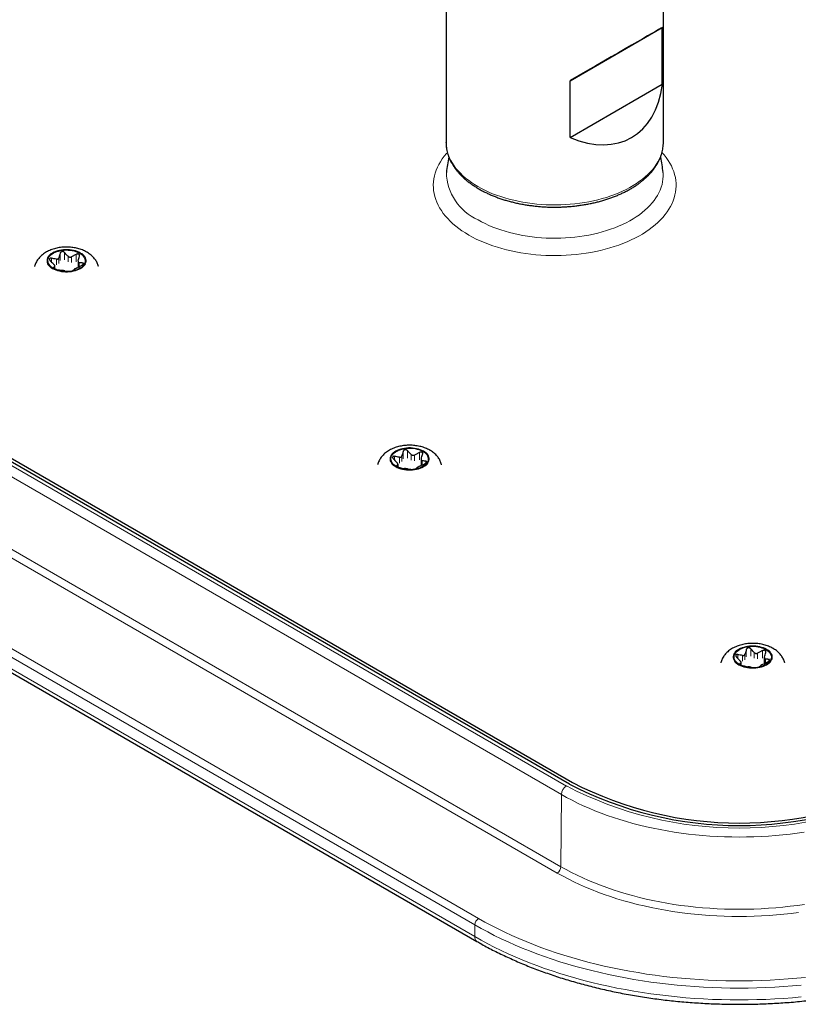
# Model space of a CAD drawing. Header units: millimetres. Extents: x 8 to 2385, y 12 to 2606.
# Tile 83 of 156: x 1903 to 1993, y 1206 to 1319. Entities that reach past the tile are written whole.
import ezdxf

# ---------------------------------------------------------------- set-up
doc = ezdxf.new("R2010")
doc.units = ezdxf.units.MM

msp = doc.modelspace()

# ---------------------------------------------------------------- linework, layer by layer
at = {"color": 7, "linetype": 'Continuous', "lineweight": 30}
for p, q in [((1952.02, 1329.06), (1952.02, 1304.64)), ((1977.02, 1304.64), (1977.02, 1329.06)), ((1966.29, 1311.71), (1976.89, 1317.83)), ((1976.89, 1311.3), (1976.89, 1317.83)), ((1966.29, 1305.17), (1966.29, 1311.71)), ((1966.29, 1305.17), (1976.89, 1311.3)), ((1952.02, 1304.61), (1952.02, 1304.64)), ((1966.21, 1230.84), (1845.3, 1300.64)), ((1845.64, 1300.84), (1966.56, 1231.04)), ((1976.97, 1301.18), (1976.97, 1301.16)), ((1907.04, 1290.08), (1907.04, 1290.39)), ((1909.71, 1290.93), (1909.71, 1290.3)), ((1834.66, 1282.57), (1955.57, 1212.77)), ((1949.16, 1268.15), (1949.16, 1267.52)), ((1946.5, 1267.3), (1946.5, 1267.62)), ((1988.62, 1245.37), (1988.62, 1244.74)), ((1985.95, 1244.52), (1985.95, 1244.84))]:
    msp.add_line(p, q, dxfattribs=at)
at = {"color": 252, "linetype": 'Continuous', "lineweight": 0}
for p, q in [((1965.29, 1229.66), (1844.38, 1299.46)), ((1844.94, 1300.43), (1965.86, 1230.63)), ((1907.64, 1291.88), (1907.64, 1291.03)), ((1908.14, 1291.1), (1908.14, 1291.96)), ((1908.55, 1291.52), (1908.55, 1290.87)), ((1908.94, 1290.81), (1908.94, 1291.46)), ((1909.5, 1291.74), (1909.5, 1290.89)), ((1964.8, 1220.63), (1843.89, 1290.44)), ((1844.31, 1291.17), (1965.23, 1221.36)), ((1906.64, 1290.87), (1906.64, 1291.3)), ((1907.03, 1290.36), (1907.03, 1290.09)), ((1907.21, 1291.19), (1907.21, 1290.54)), ((1907.49, 1290.7), (1907.49, 1291.36)), ((1909.82, 1290.31), (1909.82, 1290.79)), ((1910.24, 1290.75), (1910.24, 1290.55)), ((1906.87, 1290.19), (1906.87, 1290.23)), ((1834.83, 1285.21), (1955.75, 1215.41)), ((1955.32, 1214.67), (1834.41, 1284.48)), ((1834.41, 1283.12), (1955.32, 1213.32)), ((1947.1, 1269.1), (1947.1, 1268.25)), ((1947.6, 1268.33), (1947.6, 1269.18)), ((1948.96, 1268.97), (1948.96, 1268.12)), ((1946.1, 1268.09), (1946.1, 1268.52)), ((1946.66, 1268.42), (1946.66, 1267.76)), ((1946.95, 1267.92), (1946.95, 1268.58)), ((1948.01, 1268.74), (1948.01, 1268.09)), ((1948.4, 1268.03), (1948.4, 1268.68)), ((1949.28, 1267.53), (1949.28, 1268.01)), ((1949.69, 1267.97), (1949.69, 1267.77)), ((1946.33, 1267.41), (1946.33, 1267.45)), ((1946.48, 1267.58), (1946.48, 1267.31)), ((1986.55, 1246.32), (1986.55, 1245.47)), ((1987.06, 1245.55), (1987.06, 1246.4)), ((1988.42, 1246.19), (1988.42, 1245.34)), ((1985.56, 1245.31), (1985.56, 1245.75)), ((1986.12, 1245.64), (1986.12, 1244.98)), ((1986.4, 1245.15), (1986.4, 1245.8)), ((1987.47, 1245.97), (1987.47, 1245.31)), ((1987.85, 1245.25), (1987.85, 1245.91)), ((1988.74, 1244.76), (1988.74, 1245.23)), ((1989.15, 1245.19), (1989.15, 1245)), ((1985.79, 1244.63), (1985.79, 1244.67)), ((1985.94, 1244.8), (1985.94, 1244.53)), ((1965.23, 1221.36), (1965.29, 1229.66)), ((1955.32, 1214.67), (1955.32, 1213.32))]:
    msp.add_line(p, q, dxfattribs=at)
at = {"color": 252, "linetype": 'Continuous', "lineweight": 0, "flags": 128}
for points in [[(1977.02, 1304.64), (1977.02, 1304.56), (1977, 1304.24), (1976.96, 1303.93), (1976.89, 1303.61), (1976.8, 1303.29), (1976.68, 1302.98), (1976.54, 1302.67), (1976.38, 1302.37), (1976.19, 1302.07), (1975.98, 1301.77), (1975.75, 1301.48), (1975.5, 1301.2), (1975.23, 1300.92), (1974.93, 1300.65), (1974.61, 1300.39), (1974.28, 1300.14), (1973.92, 1299.89), (1973.55, 1299.66), (1973.16, 1299.43), (1972.75, 1299.21), (1972.33, 1299.01), (1971.89, 1298.82), (1971.43, 1298.63), (1970.97, 1298.46), (1970.49, 1298.3), (1969.99, 1298.16), (1969.49, 1298.02), (1968.98, 1297.9), (1968.46, 1297.8), (1967.93, 1297.7), (1967.39, 1297.62), (1966.85, 1297.55), (1966.31, 1297.5), (1965.76, 1297.46), (1965.21, 1297.44), (1964.66, 1297.43), (1964.1, 1297.43), (1963.55, 1297.45), (1963, 1297.48), (1962.45, 1297.53), (1961.91, 1297.59), (1961.37, 1297.66), (1960.84, 1297.75), (1960.31, 1297.85), (1959.8, 1297.96), (1959.29, 1298.09), (1958.79, 1298.23), (1958.31, 1298.38), (1957.83, 1298.55), (1957.37, 1298.72), (1956.93, 1298.91), (1956.49, 1299.11), (1956.08, 1299.32), (1955.68, 1299.54), (1955.3, 1299.77), (1954.93, 1300.01), (1954.59, 1300.26), (1954.26, 1300.52), (1953.95, 1300.79), (1953.67, 1301.06), (1953.4, 1301.34), (1953.16, 1301.63), (1952.94, 1301.92), (1952.75, 1302.22), (1952.57, 1302.52), (1952.42, 1302.83), (1952.29, 1303.14), (1952.19, 1303.45), (1952.11, 1303.77), (1952.05, 1304.09), (1952.02, 1304.4), (1952.02, 1304.61)], [(1976.86, 1303.43), (1977.09, 1303.17), (1977.33, 1302.86), (1977.55, 1302.55), (1977.75, 1302.23), (1977.93, 1301.91), (1978.08, 1301.58), (1978.21, 1301.26), (1978.31, 1300.92), (1978.39, 1300.59), (1978.44, 1300.25), (1978.47, 1299.92), (1978.48, 1299.58), (1978.46, 1299.24), (1978.42, 1298.9), (1978.35, 1298.57), (1978.26, 1298.23), (1978.15, 1297.9), (1978.01, 1297.58), (1977.84, 1297.25), (1977.66, 1296.93), (1977.45, 1296.62), (1977.21, 1296.31), (1976.96, 1296), (1976.68, 1295.7), (1976.39, 1295.41), (1976.07, 1295.13), (1975.73, 1294.86), (1975.37, 1294.59), (1974.99, 1294.33), (1974.6, 1294.08), (1974.18, 1293.84), (1973.75, 1293.61), (1973.31, 1293.4), (1972.84, 1293.19), (1972.37, 1292.99), (1971.88, 1292.81), (1971.37, 1292.64), (1970.86, 1292.48), (1970.33, 1292.33), (1969.79, 1292.2), (1969.25, 1292.08), (1968.69, 1291.97), (1968.13, 1291.88), (1967.56, 1291.79), (1966.99, 1291.73), (1966.41, 1291.68), (1965.83, 1291.64), (1965.25, 1291.61), (1964.66, 1291.6), (1964.08, 1291.6), (1963.49, 1291.62), (1962.91, 1291.65), (1962.33, 1291.7), (1961.76, 1291.76), (1961.19, 1291.83), (1960.62, 1291.92), (1960.06, 1292.02), (1959.51, 1292.14), (1958.97, 1292.26), (1958.44, 1292.4), (1957.92, 1292.56), (1957.41, 1292.72), (1956.91, 1292.9), (1956.43, 1293.09), (1955.96, 1293.29), (1955.5, 1293.5), (1955.07, 1293.73), (1954.64, 1293.96), (1954.24, 1294.21), (1953.85, 1294.46), (1953.48, 1294.72), (1953.13, 1294.99), (1952.81, 1295.27), (1952.5, 1295.56), (1952.21, 1295.85), (1951.94, 1296.15), (1951.7, 1296.46), (1951.48, 1296.77), (1951.28, 1297.09), (1951.11, 1297.41), (1950.96, 1297.74), (1950.83, 1298.07), (1950.72, 1298.4), (1950.65, 1298.74), (1950.59, 1299.07), (1950.56, 1299.41), (1950.55, 1299.75), (1950.57, 1300.08), (1950.61, 1300.42), (1950.68, 1300.76), (1950.77, 1301.09), (1950.89, 1301.42), (1951.03, 1301.75), (1951.19, 1302.07), (1951.38, 1302.39), (1951.59, 1302.71), (1951.82, 1303.02), (1952.08, 1303.32), (1952.18, 1303.43)], [(1955.7, 1295.71), (1956.1, 1295.49), (1956.51, 1295.28), (1956.95, 1295.08), (1957.39, 1294.89), (1957.85, 1294.72), (1958.32, 1294.55), (1958.81, 1294.4), (1959.3, 1294.26), (1959.81, 1294.13), (1960.32, 1294.02), (1960.85, 1293.92), (1961.38, 1293.83), (1961.92, 1293.76), (1962.46, 1293.7), (1963, 1293.65), (1963.55, 1293.62), (1964.1, 1293.61), (1964.66, 1293.6), (1965.21, 1293.61), (1965.76, 1293.64), (1966.3, 1293.68), (1966.85, 1293.73), (1967.39, 1293.79), (1967.92, 1293.88), (1968.45, 1293.97), (1968.97, 1294.08), (1969.48, 1294.2), (1969.98, 1294.33), (1970.47, 1294.48), (1970.95, 1294.63), (1971.42, 1294.8), (1971.87, 1294.99), (1972.31, 1295.18), (1972.73, 1295.38), (1973.14, 1295.6), (1973.53, 1295.82), (1973.9, 1296.06), (1974.25, 1296.3), (1974.59, 1296.56), (1974.9, 1296.82), (1975.2, 1297.09), (1975.47, 1297.36), (1975.72, 1297.65), (1975.96, 1297.93), (1976.16, 1298.23), (1976.35, 1298.53), (1976.51, 1298.83), (1976.65, 1299.14), (1976.77, 1299.45), (1976.86, 1299.77), (1976.92, 1300.08), (1976.97, 1300.4), (1976.98, 1300.72), (1976.98, 1301.04), (1976.97, 1301.16)], [(1909.96, 1291.93), (1909.79, 1292.02), (1909.6, 1292.1), (1909.39, 1292.17), (1909.18, 1292.22), (1908.96, 1292.26), (1908.72, 1292.29), (1908.49, 1292.31), (1908.26, 1292.31), (1908.02, 1292.29), (1907.79, 1292.26), (1907.57, 1292.22), (1907.35, 1292.17), (1907.15, 1292.1), (1906.96, 1292.02), (1906.78, 1291.93), (1906.62, 1291.83), (1906.49, 1291.72), (1906.37, 1291.6), (1906.27, 1291.47), (1906.2, 1291.34), (1906.15, 1291.21), (1906.13, 1291.08), (1906.13, 1290.94), (1906.15, 1290.8), (1906.2, 1290.67), (1906.27, 1290.54), (1906.37, 1290.42), (1906.49, 1290.3), (1906.62, 1290.19), (1906.78, 1290.09), (1906.96, 1290), (1907.15, 1289.92), (1907.35, 1289.85), (1907.57, 1289.8), (1907.79, 1289.75), (1908.02, 1289.73), (1908.26, 1289.71), (1908.49, 1289.71), (1908.72, 1289.73), (1908.96, 1289.75), (1909.18, 1289.8), (1909.39, 1289.85), (1909.6, 1289.92), (1909.79, 1290), (1909.96, 1290.09), (1910.12, 1290.19), (1910.26, 1290.3), (1910.38, 1290.42), (1910.47, 1290.54), (1910.55, 1290.67), (1910.6, 1290.8), (1910.62, 1290.94), (1910.62, 1291.08), (1910.6, 1291.21), (1910.55, 1291.34), (1910.47, 1291.47), (1910.38, 1291.6), (1910.26, 1291.72), (1910.12, 1291.83), (1909.96, 1291.93)], [(1949.42, 1269.15), (1949.25, 1269.24), (1949.05, 1269.32), (1948.85, 1269.39), (1948.64, 1269.44), (1948.41, 1269.48), (1948.18, 1269.51), (1947.95, 1269.53), (1947.71, 1269.53), (1947.48, 1269.51), (1947.25, 1269.48), (1947.02, 1269.44), (1946.81, 1269.39), (1946.6, 1269.32), (1946.41, 1269.24), (1946.24, 1269.15), (1946.08, 1269.05), (1945.94, 1268.94), (1945.82, 1268.82), (1945.73, 1268.7), (1945.66, 1268.57), (1945.61, 1268.43), (1945.58, 1268.3), (1945.58, 1268.16), (1945.61, 1268.03), (1945.66, 1267.89), (1945.73, 1267.76), (1945.82, 1267.64), (1945.94, 1267.52), (1946.08, 1267.41), (1946.24, 1267.31), (1946.41, 1267.22), (1946.6, 1267.14), (1946.81, 1267.07), (1947.02, 1267.02), (1947.25, 1266.98), (1947.48, 1266.95), (1947.71, 1266.93), (1947.95, 1266.93), (1948.18, 1266.95), (1948.41, 1266.98), (1948.64, 1267.02), (1948.85, 1267.07), (1949.05, 1267.14), (1949.25, 1267.22), (1949.42, 1267.31), (1949.58, 1267.41), (1949.72, 1267.52), (1949.83, 1267.64), (1949.93, 1267.76), (1950, 1267.89), (1950.05, 1268.03), (1950.08, 1268.16), (1950.08, 1268.3), (1950.05, 1268.43), (1950, 1268.57), (1949.93, 1268.7), (1949.83, 1268.82), (1949.72, 1268.94), (1949.58, 1269.05), (1949.42, 1269.15)], [(1988.88, 1246.37), (1988.7, 1246.46), (1988.51, 1246.54), (1988.31, 1246.61), (1988.09, 1246.67), (1987.87, 1246.71), (1987.64, 1246.74), (1987.4, 1246.75), (1987.17, 1246.75), (1986.93, 1246.74), (1986.7, 1246.71), (1986.48, 1246.67), (1986.26, 1246.61), (1986.06, 1246.54), (1985.87, 1246.46), (1985.7, 1246.37), (1985.54, 1246.27), (1985.4, 1246.16), (1985.28, 1246.04), (1985.19, 1245.92), (1985.11, 1245.79), (1985.06, 1245.66), (1985.04, 1245.52), (1985.04, 1245.38), (1985.06, 1245.25), (1985.11, 1245.12), (1985.19, 1244.99), (1985.28, 1244.86), (1985.4, 1244.75), (1985.54, 1244.64), (1985.7, 1244.53), (1985.87, 1244.44), (1986.06, 1244.36), (1986.26, 1244.3), (1986.48, 1244.24), (1986.7, 1244.2), (1986.93, 1244.17), (1987.17, 1244.16), (1987.4, 1244.16), (1987.64, 1244.17), (1987.87, 1244.2), (1988.09, 1244.24), (1988.31, 1244.3), (1988.51, 1244.36), (1988.7, 1244.44), (1988.88, 1244.53), (1989.03, 1244.64), (1989.17, 1244.75), (1989.29, 1244.86), (1989.39, 1244.99), (1989.46, 1245.12), (1989.51, 1245.25), (1989.53, 1245.38), (1989.53, 1245.52), (1989.51, 1245.66), (1989.46, 1245.79), (1989.39, 1245.92), (1989.29, 1246.04), (1989.17, 1246.16), (1989.03, 1246.27), (1988.88, 1246.37)], [(1993.21, 1225.34), (1992.4, 1225.22), (1991.58, 1225.11), (1990.75, 1225.02), (1989.92, 1224.95), (1989.09, 1224.88), (1988.25, 1224.83), (1987.41, 1224.8), (1986.57, 1224.78), (1985.73, 1224.77), (1984.89, 1224.78), (1984.05, 1224.8), (1983.21, 1224.83), (1982.37, 1224.88), (1981.54, 1224.95), (1980.71, 1225.02), (1979.89, 1225.11), (1979.06, 1225.22), (1978.25, 1225.34), (1977.44, 1225.47), (1976.64, 1225.62), (1975.84, 1225.78), (1975.06, 1225.95), (1974.28, 1226.13), (1973.51, 1226.33), (1972.76, 1226.55), (1972.01, 1226.77), (1971.28, 1227.01), (1970.56, 1227.25), (1969.85, 1227.52), (1969.15, 1227.79), (1968.47, 1228.07), (1967.8, 1228.37), (1967.15, 1228.67), (1966.51, 1228.99), (1965.89, 1229.32), (1965.29, 1229.66)], [(1965.23, 1221.36), (1965.83, 1221.03), (1966.45, 1220.7), (1967.09, 1220.38), (1967.75, 1220.07), (1968.42, 1219.77), (1969.1, 1219.49), (1969.8, 1219.22), (1970.51, 1218.95), (1971.23, 1218.7), (1971.97, 1218.47), (1972.72, 1218.24), (1973.48, 1218.03), (1974.25, 1217.83), (1975.03, 1217.64), (1975.81, 1217.47), (1976.61, 1217.31), (1977.41, 1217.17), (1978.23, 1217.03), (1979.04, 1216.91), (1979.87, 1216.81), (1980.7, 1216.72), (1981.53, 1216.64), (1982.36, 1216.58), (1983.2, 1216.53), (1984.04, 1216.49), (1984.89, 1216.47), (1985.73, 1216.46), (1986.57, 1216.47), (1987.42, 1216.49), (1988.26, 1216.53), (1989.1, 1216.58), (1989.93, 1216.64), (1990.77, 1216.72), (1991.59, 1216.81), (1992.42, 1216.91), (1993.23, 1217.03)], [(1992.56, 1216.09), (1991.72, 1215.98), (1990.87, 1215.89), (1990.02, 1215.81), (1989.17, 1215.75), (1988.31, 1215.7), (1987.45, 1215.66), (1986.59, 1215.64), (1985.73, 1215.63), (1984.87, 1215.64), (1984.01, 1215.66), (1983.15, 1215.7), (1982.29, 1215.75), (1981.44, 1215.81), (1980.59, 1215.89), (1979.75, 1215.98), (1978.91, 1216.09), (1978.07, 1216.21), (1977.24, 1216.35), (1976.42, 1216.5), (1975.61, 1216.66), (1974.8, 1216.84), (1974.01, 1217.03), (1973.22, 1217.23), (1972.45, 1217.45), (1971.68, 1217.68), (1970.93, 1217.92), (1970.19, 1218.17), (1969.47, 1218.44), (1968.76, 1218.72), (1968.06, 1219.01), (1967.37, 1219.31), (1966.71, 1219.63), (1966.06, 1219.95), (1965.42, 1220.29), (1964.8, 1220.63)], [(1992.86, 1207.75), (1991.85, 1207.65), (1990.84, 1207.58), (1989.82, 1207.51), (1988.8, 1207.46), (1987.78, 1207.43), (1986.75, 1207.41), (1985.73, 1207.4), (1984.71, 1207.41), (1983.68, 1207.43), (1982.66, 1207.46), (1981.64, 1207.51), (1980.63, 1207.58), (1979.61, 1207.65), (1978.6, 1207.75), (1977.59, 1207.85), (1976.59, 1207.97), (1975.59, 1208.1), (1974.6, 1208.25), (1973.62, 1208.41), (1972.64, 1208.58), (1971.67, 1208.77), (1970.7, 1208.97), (1969.75, 1209.18), (1968.8, 1209.41), (1967.87, 1209.64), (1966.94, 1209.9), (1966.03, 1210.16), (1965.12, 1210.44), (1964.23, 1210.73), (1963.35, 1211.03), (1962.48, 1211.34), (1961.63, 1211.67), (1960.79, 1212), (1959.96, 1212.35), (1959.15, 1212.71), (1958.35, 1213.08), (1957.57, 1213.46), (1956.81, 1213.86), (1956.06, 1214.26), (1955.32, 1214.67)], [(1955.75, 1215.41), (1956.48, 1214.99), (1957.23, 1214.59), (1958, 1214.2), (1958.78, 1213.82), (1959.58, 1213.45), (1960.4, 1213.09), (1961.22, 1212.74), (1962.07, 1212.4), (1962.92, 1212.08), (1963.8, 1211.77), (1964.68, 1211.47), (1965.57, 1211.18), (1966.48, 1210.91), (1967.4, 1210.64), (1968.33, 1210.39), (1969.27, 1210.16), (1970.22, 1209.94), (1971.18, 1209.73), (1972.14, 1209.53), (1973.12, 1209.35), (1974.1, 1209.18), (1975.09, 1209.02), (1976.08, 1208.88), (1977.08, 1208.75), (1978.09, 1208.64), (1979.1, 1208.54), (1980.11, 1208.45), (1981.13, 1208.38), (1982.15, 1208.33), (1983.17, 1208.28), (1984.19, 1208.25), (1985.22, 1208.24), (1986.24, 1208.24), (1987.27, 1208.25), (1988.29, 1208.28), (1989.31, 1208.33), (1990.33, 1208.38), (1991.35, 1208.45), (1992.36, 1208.54), (1993.37, 1208.64)], [(1992.86, 1206.39), (1991.85, 1206.3), (1990.84, 1206.22), (1989.82, 1206.16), (1988.8, 1206.11), (1987.78, 1206.08), (1986.75, 1206.05), (1985.73, 1206.05), (1984.71, 1206.05), (1983.68, 1206.08), (1982.66, 1206.11), (1981.64, 1206.16), (1980.63, 1206.22), (1979.61, 1206.3), (1978.6, 1206.39), (1977.59, 1206.5), (1976.59, 1206.61), (1975.59, 1206.75), (1974.6, 1206.89), (1973.62, 1207.05), (1972.64, 1207.23), (1971.67, 1207.41), (1970.7, 1207.61), (1969.75, 1207.83), (1968.8, 1208.05), (1967.87, 1208.29), (1966.94, 1208.54), (1966.03, 1208.81), (1965.12, 1209.08), (1964.23, 1209.37), (1963.35, 1209.67), (1962.48, 1209.99), (1961.63, 1210.31), (1960.79, 1210.65), (1959.96, 1211), (1959.15, 1211.36), (1958.35, 1211.73), (1957.57, 1212.11), (1956.81, 1212.5), (1956.06, 1212.91), (1955.32, 1213.32)]]:
    msp.add_lwpolyline(points, dxfattribs=at)
at = {"color": 7, "linetype": 'Continuous', "lineweight": 30, "flags": 128}
for points in [[(1906.85, 1290.13), (1906.7, 1290.23), (1906.57, 1290.34), (1906.45, 1290.45), (1906.36, 1290.57), (1906.29, 1290.7), (1906.25, 1290.83), (1906.22, 1290.96), (1906.23, 1291.09), (1906.26, 1291.22), (1906.31, 1291.35), (1906.38, 1291.48), (1906.48, 1291.6), (1906.6, 1291.71), (1906.74, 1291.81), (1906.89, 1291.91), (1907.07, 1291.99), (1907.26, 1292.07), (1907.46, 1292.13), (1907.67, 1292.18), (1907.89, 1292.22), (1908.12, 1292.24), (1908.34, 1292.25), (1908.57, 1292.24), (1908.8, 1292.22), (1909.02, 1292.19), (1909.24, 1292.15), (1909.44, 1292.09), (1909.63, 1292.01), (1909.81, 1291.93), (1909.97, 1291.84), (1910.12, 1291.74), (1910.24, 1291.62), (1910.34, 1291.51), (1910.42, 1291.38), (1910.48, 1291.25), (1910.51, 1291.12), (1910.52, 1290.99), (1910.51, 1290.86), (1910.47, 1290.73), (1910.4, 1290.6), (1910.32, 1290.48), (1910.21, 1290.36), (1910.08, 1290.25), (1909.93, 1290.15), (1909.77, 1290.06), (1909.59, 1289.98), (1909.39, 1289.91), (1909.18, 1289.86), (1908.97, 1289.82), (1908.74, 1289.79), (1908.52, 1289.77), (1908.29, 1289.77), (1908.06, 1289.78), (1907.83, 1289.81), (1907.62, 1289.85), (1907.41, 1289.9), (1907.21, 1289.96), (1907.02, 1290.04), (1906.85, 1290.13)], [(1946.31, 1267.35), (1946.16, 1267.45), (1946.02, 1267.56), (1945.91, 1267.67), (1945.82, 1267.79), (1945.75, 1267.92), (1945.7, 1268.05), (1945.68, 1268.18), (1945.68, 1268.31), (1945.71, 1268.44), (1945.76, 1268.57), (1945.84, 1268.7), (1945.94, 1268.82), (1946.05, 1268.93), (1946.19, 1269.04), (1946.35, 1269.13), (1946.52, 1269.22), (1946.71, 1269.29), (1946.92, 1269.35), (1947.13, 1269.4), (1947.35, 1269.44), (1947.57, 1269.46), (1947.8, 1269.47), (1948.03, 1269.47), (1948.26, 1269.45), (1948.48, 1269.41), (1948.69, 1269.37), (1948.9, 1269.31), (1949.09, 1269.24), (1949.27, 1269.15), (1949.43, 1269.06), (1949.57, 1268.96), (1949.7, 1268.85), (1949.8, 1268.73), (1949.88, 1268.6), (1949.94, 1268.48), (1949.97, 1268.35), (1949.98, 1268.21), (1949.96, 1268.08), (1949.92, 1267.95), (1949.86, 1267.82), (1949.78, 1267.7), (1949.67, 1267.59), (1949.54, 1267.48), (1949.39, 1267.38), (1949.22, 1267.29), (1949.04, 1267.21), (1948.85, 1267.14), (1948.64, 1267.08), (1948.42, 1267.04), (1948.2, 1267.01), (1947.97, 1266.99), (1947.74, 1266.99), (1947.52, 1267), (1947.29, 1267.03), (1947.07, 1267.07), (1946.86, 1267.12), (1946.66, 1267.19), (1946.48, 1267.26), (1946.31, 1267.35)], [(1985.77, 1244.57), (1985.61, 1244.67), (1985.48, 1244.78), (1985.37, 1244.89), (1985.27, 1245.02), (1985.2, 1245.14), (1985.16, 1245.27), (1985.14, 1245.4), (1985.14, 1245.54), (1985.17, 1245.67), (1985.22, 1245.8), (1985.29, 1245.92), (1985.39, 1246.04), (1985.51, 1246.15), (1985.65, 1246.26), (1985.81, 1246.35), (1985.98, 1246.44), (1986.17, 1246.51), (1986.37, 1246.58), (1986.58, 1246.63), (1986.8, 1246.66), (1987.03, 1246.68), (1987.26, 1246.69), (1987.49, 1246.69), (1987.71, 1246.67), (1987.93, 1246.64), (1988.15, 1246.59), (1988.35, 1246.53), (1988.55, 1246.46), (1988.72, 1246.38), (1988.89, 1246.28), (1989.03, 1246.18), (1989.15, 1246.07), (1989.26, 1245.95), (1989.34, 1245.83), (1989.39, 1245.7), (1989.43, 1245.57), (1989.44, 1245.44), (1989.42, 1245.3), (1989.38, 1245.17), (1989.32, 1245.05), (1989.23, 1244.92), (1989.12, 1244.81), (1988.99, 1244.7), (1988.85, 1244.6), (1988.68, 1244.51), (1988.5, 1244.43), (1988.3, 1244.36), (1988.1, 1244.3), (1987.88, 1244.26), (1987.66, 1244.23), (1987.43, 1244.21), (1987.2, 1244.21), (1986.97, 1244.22), (1986.75, 1244.25), (1986.53, 1244.29), (1986.32, 1244.34), (1986.12, 1244.41), (1985.94, 1244.49), (1985.77, 1244.57)]]:
    msp.add_lwpolyline(points, dxfattribs=at)
at = {"color": 7, "linetype": 'Continuous', "lineweight": 30}
for centre, radius, start, end in [((1964.52, 1300.07), 12.5, 166.7985, 174.9815), ((1964.52, 1300.07), 12.5, 5.0185, 13.1108), ((1985.73, 1268.51), 42.42, 242.6097, 297.3903), ((1985.73, 1268.04), 41.67, 242.6097, 297.3903)]:
    msp.add_arc(centre, radius, start, end, dxfattribs=at)
at = {"color": 252, "linetype": 'Continuous', "lineweight": 0}
for centre, radius, start, end in [((1958.19, 1301.31), 6.13, 181.3596, 246.0187), ((1966.52, 1229.6), 1.23, 122.6294, 177.0819), ((1985.73, 1268.96), 43.17, 242.5904, 297.4096), ((1964.31, 1221.41), 0.923, 302.6294, 357.0819), ((1956.25, 1214.63), 0.922, 122.6055, 177.3945), ((1955.92, 1213.26), 0.598, 174.053, 234.6489)]:
    msp.add_arc(centre, radius, start, end, dxfattribs=at)
at = {"color": 7, "linetype": 'Continuous', "lineweight": 30}
for centre, major_axis, ratio, start_param, end_param in [((1964.52, 1310.69), (12.5, 7.22), 0.00007, 0.141856, 1.428859), ((1964.52, 1320.48), (-8.84, 15.31), 0.577335, 2.498051, 3.785053)]:
    msp.add_ellipse(centre, major_axis=major_axis, ratio=ratio, start_param=start_param, end_param=end_param, dxfattribs=at)
for points, knots in [([(1952.02, 1304.61), (1952.02, 1304.52), (1952.02, 1304.32), (1952.06, 1304.02), (1952.11, 1303.7), (1952.19, 1303.39), (1952.28, 1303.08), (1952.4, 1302.77), (1952.54, 1302.47), (1952.71, 1302.17), (1952.89, 1301.87), (1953.09, 1301.58), (1953.32, 1301.29), (1953.56, 1301.01), (1953.83, 1300.74), (1954.11, 1300.47), (1954.42, 1300.21), (1954.74, 1299.96), (1955.08, 1299.72), (1955.43, 1299.49), (1955.8, 1299.26), (1956.19, 1299.05), (1956.59, 1298.85), (1957.01, 1298.65), (1957.43, 1298.47), (1957.87, 1298.3), (1958.32, 1298.14), (1958.79, 1297.99), (1959.26, 1297.86), (1959.74, 1297.73), (1960.23, 1297.62), (1960.72, 1297.52), (1961.23, 1297.43), (1961.74, 1297.36), (1962.25, 1297.29), (1962.77, 1297.24), (1963.29, 1297.21), (1963.81, 1297.18), (1964.33, 1297.17), (1964.86, 1297.17), (1965.38, 1297.19), (1965.9, 1297.22), (1966.42, 1297.26), (1966.94, 1297.31), (1967.45, 1297.38), (1967.96, 1297.46), (1968.46, 1297.55), (1968.95, 1297.65), (1969.44, 1297.77), (1969.92, 1297.89), (1970.39, 1298.03), (1970.85, 1298.19), (1971.29, 1298.35), (1971.73, 1298.52), (1972.15, 1298.71), (1972.56, 1298.91), (1972.96, 1299.11), (1973.34, 1299.33), (1973.71, 1299.56), (1974.06, 1299.79), (1974.4, 1300.04), (1974.71, 1300.29), (1975.01, 1300.55), (1975.29, 1300.82), (1975.55, 1301.1), (1975.79, 1301.39), (1976.01, 1301.68), (1976.21, 1301.98), (1976.39, 1302.28), (1976.55, 1302.58), (1976.68, 1302.89), (1976.79, 1303.21), (1976.88, 1303.52), (1976.95, 1303.84), (1976.99, 1304.15), (1977.02, 1304.42), (1977.01, 1304.58), (1977.01, 1304.64)], [0, 0, 0, 0, 0.011292, 0.024239, 0.037197, 0.050181, 0.063204, 0.076278, 0.089411, 0.102608, 0.115868, 0.129191, 0.142572, 0.156004, 0.16948, 0.182992, 0.196532, 0.210094, 0.223671, 0.237256, 0.250847, 0.264438, 0.278028, 0.291613, 0.305192, 0.318766, 0.332334, 0.345894, 0.359448, 0.372996, 0.386538, 0.400074, 0.413606, 0.427133, 0.440657, 0.454177, 0.467695, 0.481212, 0.494727, 0.508242, 0.521757, 0.535273, 0.548791, 0.562311, 0.575833, 0.58936, 0.60289, 0.616426, 0.629967, 0.643514, 0.657068, 0.67063, 0.684199, 0.697775, 0.71136, 0.724953, 0.738552, 0.752159, 0.76577, 0.779384, 0.792998, 0.806606, 0.820206, 0.833789, 0.847351, 0.860882, 0.874374, 0.887819, 0.90121, 0.914539, 0.927802, 0.940998, 0.954128, 0.967199, 0.980219, 0.993199, 1, 1, 1, 1]), ([(1912.05, 1290.34), (1912.05, 1290.34), (1912.04, 1290.42), (1911.99, 1290.56), (1911.9, 1290.77), (1911.8, 1290.97), (1911.67, 1291.16), (1911.53, 1291.34), (1911.37, 1291.51), (1911.19, 1291.67), (1911, 1291.82), (1910.83, 1291.93), (1910.69, 1292.02), (1910.54, 1292.1), (1910.33, 1292.2), (1910.07, 1292.3), (1909.8, 1292.39), (1909.53, 1292.46), (1909.25, 1292.51), (1908.97, 1292.55), (1908.68, 1292.58), (1908.39, 1292.58), (1908.1, 1292.58), (1907.82, 1292.56), (1907.53, 1292.52), (1907.25, 1292.46), (1906.97, 1292.4), (1906.7, 1292.31), (1906.44, 1292.21), (1906.18, 1292.09), (1905.94, 1291.95), (1905.71, 1291.79), (1905.51, 1291.63), (1905.33, 1291.46), (1905.17, 1291.29), (1905.03, 1291.1), (1904.91, 1290.9), (1904.8, 1290.68), (1904.73, 1290.49), (1904.7, 1290.38), (1904.69, 1290.34)], [0, 0, 0, 0, 0.001678, 0.026385, 0.051208, 0.076259, 0.101652, 0.1275, 0.153905, 0.180944, 0.208652, 0.237, 0.245504, 0.263239, 0.292664, 0.322151, 0.351689, 0.381168, 0.410547, 0.43982, 0.469012, 0.498163, 0.527325, 0.556543, 0.585866, 0.615349, 0.645045, 0.674992, 0.705206, 0.735662, 0.766262, 0.796795, 0.827031, 0.853694, 0.879738, 0.905194, 0.932879, 0.959923, 0.986339, 1, 1, 1, 1]), ([(1907.64, 1291.88), (1907.62, 1291.79), (1907.57, 1291.61), (1907.52, 1291.44), (1907.49, 1291.36)], [0, 0, 0, 0, 0.499604, 1, 1, 1, 1]), ([(1908.14, 1291.96), (1908.12, 1291.98), (1908.07, 1292.03), (1907.96, 1292.06), (1907.86, 1292.07), (1907.78, 1292.04), (1907.7, 1291.99), (1907.66, 1291.94), (1907.65, 1291.89), (1907.64, 1291.88)], [0, 0, 0, 0, 0.165353, 0.33162, 0.484162, 0.625774, 0.765975, 0.913088, 1, 1, 1, 1]), ([(1908.55, 1291.52), (1908.52, 1291.56), (1908.38, 1291.69), (1908.25, 1291.84), (1908.14, 1291.96)], [0, 0, 0, 0, 0.238341, 1, 1, 1, 1]), ([(1908.55, 1291.52), (1908.58, 1291.5), (1908.63, 1291.46), (1908.7, 1291.44), (1908.77, 1291.42), (1908.86, 1291.43), (1908.92, 1291.45), (1908.94, 1291.46)], [0, 0, 0, 0, 0.273579, 0.409467, 0.549876, 0.806498, 1, 1, 1, 1]), ([(1909.5, 1291.74), (1909.41, 1291.7), (1909.23, 1291.6), (1909.04, 1291.51), (1908.94, 1291.46)], [0, 0, 0, 0, 0.499604, 1, 1, 1, 1]), ([(1909.87, 1291.53), (1909.88, 1291.56), (1909.89, 1291.62), (1909.86, 1291.7), (1909.81, 1291.76), (1909.73, 1291.79), (1909.64, 1291.79), (1909.57, 1291.78), (1909.52, 1291.75), (1909.5, 1291.74)], [0, 0, 0, 0, 0.165307, 0.3315802, 0.484126, 0.62574, 0.7659396, 0.9130501, 1, 1, 1, 1]), ([(1909.72, 1291.01), (1909.75, 1291.1), (1909.8, 1291.27), (1909.85, 1291.44), (1909.87, 1291.53)], [0, 0, 0, 0, 0.499473, 1, 1, 1, 1]), ([(1906.64, 1291.3), (1906.61, 1291.31), (1906.55, 1291.32), (1906.48, 1291.3), (1906.43, 1291.25), (1906.42, 1291.19), (1906.43, 1291.12), (1906.47, 1291.06), (1906.5, 1291.03), (1906.51, 1291.01)], [0, 0, 0, 0, 0.165307, 0.33158, 0.484126, 0.62574, 0.765939, 0.91305, 1, 1, 1, 1]), ([(1906.51, 1291.01), (1906.61, 1290.9), (1906.75, 1290.75), (1906.89, 1290.61), (1906.92, 1290.58)], [0, 0, 0, 0, 0.7616584, 1, 1, 1, 1]), ([(1907.21, 1291.19), (1907.11, 1291.21), (1906.92, 1291.24), (1906.74, 1291.28), (1906.64, 1291.3)], [0, 0, 0, 0, 0.499473, 1, 1, 1, 1]), ([(1907.03, 1290.36), (1907, 1290.33), (1906.95, 1290.28), (1906.9, 1290.25), (1906.87, 1290.23)], [0, 0, 0, 0, 0.4994728, 1, 1, 1, 1]), ([(1907.03, 1290.36), (1907.03, 1290.37), (1907.04, 1290.39), (1907.03, 1290.42), (1907.02, 1290.46), (1906.98, 1290.52), (1906.94, 1290.56), (1906.92, 1290.58)], [0, 0, 0, 0, 0.273513, 0.409404, 0.549819, 0.806444, 1, 1, 1, 1]), ([(1907.21, 1291.19), (1907.24, 1291.19), (1907.31, 1291.19), (1907.4, 1291.22), (1907.46, 1291.29), (1907.48, 1291.34), (1907.49, 1291.36)], [0, 0, 0, 0, 0.273824, 0.549306, 0.806223, 1, 1, 1, 1]), ([(1909.54, 1290.17), (1909.63, 1290.22), (1909.82, 1290.31), (1910.01, 1290.41), (1910.1, 1290.46)], [0, 0, 0, 0, 0.499473, 1, 1, 1, 1]), ([(1909.72, 1291.01), (1909.71, 1290.98), (1909.7, 1290.94), (1909.71, 1290.88), (1909.73, 1290.84), (1909.77, 1290.8), (1909.81, 1290.79), (1909.82, 1290.79)], [0, 0, 0, 0, 0.273513, 0.409404, 0.549819, 0.806444, 1, 1, 1, 1]), ([(1910.24, 1290.75), (1910.19, 1290.75), (1910.05, 1290.76), (1909.92, 1290.78), (1909.82, 1290.79)], [0, 0, 0, 0, 0.338795, 1, 1, 1, 1]), ([(1910.1, 1290.46), (1910.13, 1290.48), (1910.2, 1290.51), (1910.27, 1290.58), (1910.32, 1290.64), (1910.33, 1290.69), (1910.31, 1290.72), (1910.28, 1290.74), (1910.25, 1290.75), (1910.24, 1290.75)], [0, 0, 0, 0, 0.165307, 0.33158, 0.484126, 0.62574, 0.765939, 0.91305, 1, 1, 1, 1]), ([(1906.87, 1290.23), (1906.87, 1290.22), (1906.86, 1290.2), (1906.88, 1290.17), (1906.94, 1290.13), (1907.01, 1290.09), (1907.1, 1290.05), (1907.18, 1290.03), (1907.23, 1290.02), (1907.24, 1290.01)], [0, 0, 0, 0, 0.165307, 0.33158, 0.484126, 0.62574, 0.76594, 0.91305, 1, 1, 1, 1]), ([(1907.24, 1290.01), (1907.33, 1289.99), (1907.52, 1289.95), (1907.71, 1289.92), (1907.8, 1289.91)], [0, 0, 0, 0, 0.499604, 1, 1, 1, 1]), ([(1908.19, 1289.85), (1908.16, 1289.85), (1908.12, 1289.86), (1908.05, 1289.87), (1907.98, 1289.88), (1907.89, 1289.89), (1907.83, 1289.9), (1907.8, 1289.91)], [0, 0, 0, 0, 0.273579, 0.409467, 0.549876, 0.806498, 1, 1, 1, 1]), ([(1908.19, 1289.85), (1908.28, 1289.83), (1908.42, 1289.81), (1908.56, 1289.81), (1908.6, 1289.8)], [0, 0, 0, 0, 0.661205, 1, 1, 1, 1]), ([(1908.6, 1289.8), (1908.63, 1289.8), (1908.68, 1289.8), (1908.78, 1289.81), (1908.88, 1289.82), (1908.97, 1289.83), (1909.04, 1289.85), (1909.09, 1289.87), (1909.1, 1289.88), (1909.11, 1289.88)], [0, 0, 0, 0, 0.165353, 0.33162, 0.484162, 0.625774, 0.765975, 0.913088, 1, 1, 1, 1]), ([(1909.11, 1289.88), (1909.13, 1289.9), (1909.18, 1289.94), (1909.23, 1289.99), (1909.26, 1290.01)], [0, 0, 0, 0, 0.499604, 1, 1, 1, 1]), ([(1909.54, 1290.17), (1909.5, 1290.16), (1909.43, 1290.12), (1909.34, 1290.07), (1909.28, 1290.04), (1909.26, 1290.02), (1909.26, 1290.01)], [0, 0, 0, 0, 0.273824, 0.549306, 0.806223, 1, 1, 1, 1]), ([(1951.51, 1267.56), (1951.51, 1267.57), (1951.49, 1267.64), (1951.44, 1267.79), (1951.36, 1267.99), (1951.25, 1268.19), (1951.13, 1268.38), (1950.99, 1268.56), (1950.83, 1268.73), (1950.65, 1268.89), (1950.45, 1269.05), (1950.29, 1269.15), (1950.15, 1269.24), (1950, 1269.32), (1949.78, 1269.42), (1949.53, 1269.52), (1949.26, 1269.61), (1948.99, 1269.68), (1948.71, 1269.73), (1948.42, 1269.77), (1948.14, 1269.8), (1947.85, 1269.81), (1947.56, 1269.8), (1947.27, 1269.78), (1946.99, 1269.74), (1946.7, 1269.69), (1946.43, 1269.62), (1946.16, 1269.53), (1945.89, 1269.43), (1945.64, 1269.31), (1945.39, 1269.17), (1945.17, 1269.02), (1944.96, 1268.85), (1944.78, 1268.68), (1944.63, 1268.51), (1944.49, 1268.32), (1944.36, 1268.12), (1944.26, 1267.9), (1944.19, 1267.71), (1944.16, 1267.6), (1944.15, 1267.56)], [0, 0, 0, 0, 0.001678, 0.026385, 0.051208, 0.076259, 0.101652, 0.1275, 0.153905, 0.180944, 0.208652, 0.237, 0.245504, 0.263239, 0.292664, 0.322151, 0.351689, 0.381168, 0.410547, 0.43982, 0.469012, 0.498163, 0.527325, 0.556543, 0.585866, 0.615349, 0.645045, 0.674992, 0.705206, 0.735662, 0.766262, 0.796795, 0.827031, 0.853694, 0.879738, 0.905194, 0.932879, 0.959923, 0.986339, 1, 1, 1, 1]), ([(1947.1, 1269.1), (1947.07, 1269.01), (1947.02, 1268.83), (1946.97, 1268.66), (1946.95, 1268.58)], [0, 0, 0, 0, 0.499604, 1, 1, 1, 1]), ([(1947.6, 1269.18), (1947.57, 1269.2), (1947.52, 1269.25), (1947.42, 1269.29), (1947.32, 1269.29), (1947.23, 1269.27), (1947.16, 1269.22), (1947.12, 1269.16), (1947.1, 1269.12), (1947.1, 1269.1)], [0, 0, 0, 0, 0.1653528, 0.3316201, 0.4841619, 0.6257744, 0.7659748, 0.9130879, 1, 1, 1, 1]), ([(1948.01, 1268.74), (1947.98, 1268.78), (1947.84, 1268.92), (1947.7, 1269.06), (1947.6, 1269.18)], [0, 0, 0, 0, 0.238341, 1, 1, 1, 1]), ([(1948.96, 1268.97), (1948.87, 1268.92), (1948.68, 1268.82), (1948.49, 1268.73), (1948.4, 1268.68)], [0, 0, 0, 0, 0.499604, 1, 1, 1, 1]), ([(1949.33, 1268.75), (1949.33, 1268.79), (1949.34, 1268.85), (1949.32, 1268.93), (1949.26, 1268.98), (1949.19, 1269.01), (1949.1, 1269.02), (1949.02, 1269), (1948.98, 1268.98), (1948.96, 1268.97)], [0, 0, 0, 0, 0.165307, 0.3315802, 0.484126, 0.62574, 0.7659396, 0.9130501, 1, 1, 1, 1]), ([(1949.18, 1268.23), (1949.2, 1268.32), (1949.25, 1268.49), (1949.3, 1268.67), (1949.33, 1268.75)], [0, 0, 0, 0, 0.499473, 1, 1, 1, 1]), ([(1946.1, 1268.52), (1946.07, 1268.53), (1946.01, 1268.54), (1945.93, 1268.52), (1945.89, 1268.47), (1945.87, 1268.41), (1945.89, 1268.35), (1945.92, 1268.28), (1945.95, 1268.25), (1945.97, 1268.23)], [0, 0, 0, 0, 0.165307, 0.33158, 0.484126, 0.62574, 0.765939, 0.91305, 1, 1, 1, 1]), ([(1945.97, 1268.23), (1946.07, 1268.12), (1946.21, 1267.97), (1946.35, 1267.83), (1946.38, 1267.8)], [0, 0, 0, 0, 0.761658, 1, 1, 1, 1]), ([(1946.66, 1268.42), (1946.57, 1268.43), (1946.38, 1268.46), (1946.19, 1268.5), (1946.1, 1268.52)], [0, 0, 0, 0, 0.499473, 1, 1, 1, 1]), ([(1946.48, 1267.58), (1946.49, 1267.59), (1946.5, 1267.61), (1946.49, 1267.64), (1946.47, 1267.69), (1946.44, 1267.74), (1946.4, 1267.78), (1946.38, 1267.8)], [0, 0, 0, 0, 0.273513, 0.409404, 0.549819, 0.806444, 1, 1, 1, 1]), ([(1946.66, 1268.42), (1946.7, 1268.41), (1946.77, 1268.41), (1946.86, 1268.45), (1946.92, 1268.51), (1946.94, 1268.56), (1946.95, 1268.58)], [0, 0, 0, 0, 0.273824, 0.549306, 0.8062232, 1, 1, 1, 1]), ([(1948.01, 1268.74), (1948.04, 1268.72), (1948.08, 1268.69), (1948.15, 1268.66), (1948.23, 1268.65), (1948.31, 1268.65), (1948.37, 1268.67), (1948.4, 1268.68)], [0, 0, 0, 0, 0.273579, 0.409467, 0.549876, 0.806498, 1, 1, 1, 1]), ([(1949, 1267.4), (1949.09, 1267.44), (1949.28, 1267.53), (1949.47, 1267.63), (1949.56, 1267.68)], [0, 0, 0, 0, 0.499473, 1, 1, 1, 1]), ([(1949.18, 1268.23), (1949.17, 1268.2), (1949.16, 1268.16), (1949.17, 1268.1), (1949.19, 1268.06), (1949.22, 1268.03), (1949.26, 1268.02), (1949.28, 1268.01)], [0, 0, 0, 0, 0.273513, 0.409404, 0.549819, 0.806444, 1, 1, 1, 1]), ([(1949.69, 1267.97), (1949.65, 1267.97), (1949.51, 1267.98), (1949.37, 1268), (1949.28, 1268.01)], [0, 0, 0, 0, 0.3387949, 1, 1, 1, 1]), ([(1949.56, 1267.68), (1949.59, 1267.7), (1949.65, 1267.73), (1949.73, 1267.8), (1949.77, 1267.86), (1949.79, 1267.91), (1949.77, 1267.95), (1949.74, 1267.96), (1949.7, 1267.97), (1949.69, 1267.97)], [0, 0, 0, 0, 0.165307, 0.33158, 0.484126, 0.62574, 0.765939, 0.91305, 1, 1, 1, 1]), ([(1946.33, 1267.45), (1946.33, 1267.44), (1946.31, 1267.43), (1946.34, 1267.39), (1946.4, 1267.35), (1946.47, 1267.31), (1946.56, 1267.28), (1946.64, 1267.25), (1946.68, 1267.24), (1946.7, 1267.24)], [0, 0, 0, 0, 0.165307, 0.33158, 0.484126, 0.62574, 0.76594, 0.91305, 1, 1, 1, 1]), ([(1946.48, 1267.58), (1946.46, 1267.55), (1946.41, 1267.5), (1946.36, 1267.47), (1946.33, 1267.45)], [0, 0, 0, 0, 0.499473, 1, 1, 1, 1]), ([(1946.7, 1267.24), (1946.79, 1267.22), (1946.98, 1267.17), (1947.17, 1267.14), (1947.26, 1267.13)], [0, 0, 0, 0, 0.499604, 1, 1, 1, 1]), ([(1947.65, 1267.07), (1947.62, 1267.07), (1947.58, 1267.08), (1947.51, 1267.09), (1947.43, 1267.1), (1947.35, 1267.12), (1947.29, 1267.12), (1947.26, 1267.13)], [0, 0, 0, 0, 0.2735794, 0.4094666, 0.5498764, 0.8064979, 1, 1, 1, 1]), ([(1947.65, 1267.07), (1947.74, 1267.06), (1947.88, 1267.04), (1948.01, 1267.03), (1948.06, 1267.03)], [0, 0, 0, 0, 0.661205, 1, 1, 1, 1]), ([(1948.06, 1267.03), (1948.09, 1267.03), (1948.14, 1267.02), (1948.24, 1267.03), (1948.34, 1267.04), (1948.43, 1267.06), (1948.5, 1267.08), (1948.54, 1267.09), (1948.56, 1267.1), (1948.56, 1267.1)], [0, 0, 0, 0, 0.165353, 0.33162, 0.484162, 0.625774, 0.765975, 0.913088, 1, 1, 1, 1]), ([(1948.56, 1267.1), (1948.59, 1267.12), (1948.64, 1267.16), (1948.69, 1267.21), (1948.71, 1267.23)], [0, 0, 0, 0, 0.499604, 1, 1, 1, 1]), ([(1949, 1267.4), (1948.96, 1267.38), (1948.89, 1267.35), (1948.8, 1267.3), (1948.74, 1267.26), (1948.72, 1267.24), (1948.71, 1267.23)], [0, 0, 0, 0, 0.273824, 0.549306, 0.806223, 1, 1, 1, 1]), ([(1990.97, 1244.78), (1990.97, 1244.79), (1990.95, 1244.86), (1990.9, 1245.01), (1990.82, 1245.21), (1990.71, 1245.41), (1990.59, 1245.6), (1990.45, 1245.78), (1990.28, 1245.95), (1990.11, 1246.12), (1989.91, 1246.27), (1989.75, 1246.38), (1989.6, 1246.46), (1989.45, 1246.54), (1989.24, 1246.64), (1988.98, 1246.74), (1988.72, 1246.83), (1988.44, 1246.9), (1988.16, 1246.96), (1987.88, 1247), (1987.59, 1247.02), (1987.3, 1247.03), (1987.02, 1247.02), (1986.73, 1247), (1986.44, 1246.96), (1986.16, 1246.91), (1985.88, 1246.84), (1985.61, 1246.75), (1985.35, 1246.65), (1985.09, 1246.53), (1984.85, 1246.39), (1984.62, 1246.24), (1984.42, 1246.08), (1984.24, 1245.9), (1984.09, 1245.73), (1983.95, 1245.54), (1983.82, 1245.34), (1983.72, 1245.12), (1983.65, 1244.94), (1983.62, 1244.82), (1983.61, 1244.78)], [0, 0, 0, 0, 0.001678, 0.026385, 0.051208, 0.076259, 0.101652, 0.1275, 0.153905, 0.180944, 0.208652, 0.237, 0.245504, 0.263239, 0.292664, 0.322151, 0.351689, 0.381168, 0.410547, 0.43982, 0.469012, 0.498163, 0.527325, 0.556543, 0.585866, 0.615349, 0.645045, 0.674992, 0.705206, 0.735662, 0.766262, 0.796795, 0.827031, 0.853694, 0.879738, 0.905194, 0.932879, 0.959923, 0.986339, 1, 1, 1, 1]), ([(1986.55, 1246.32), (1986.53, 1246.23), (1986.48, 1246.06), (1986.43, 1245.89), (1986.4, 1245.8)], [0, 0, 0, 0, 0.499604, 1, 1, 1, 1]), ([(1987.06, 1246.4), (1987.03, 1246.42), (1986.98, 1246.47), (1986.88, 1246.51), (1986.78, 1246.51), (1986.69, 1246.49), (1986.62, 1246.44), (1986.57, 1246.38), (1986.56, 1246.34), (1986.55, 1246.32)], [0, 0, 0, 0, 0.165353, 0.33162, 0.484162, 0.625774, 0.765975, 0.913088, 1, 1, 1, 1]), ([(1987.47, 1245.97), (1987.43, 1246), (1987.3, 1246.14), (1987.16, 1246.29), (1987.06, 1246.4)], [0, 0, 0, 0, 0.238341, 1, 1, 1, 1]), ([(1988.42, 1246.19), (1988.32, 1246.14), (1988.14, 1246.04), (1987.95, 1245.95), (1987.85, 1245.91)], [0, 0, 0, 0, 0.499604, 1, 1, 1, 1]), ([(1988.78, 1245.98), (1988.79, 1246.01), (1988.8, 1246.07), (1988.77, 1246.15), (1988.72, 1246.21), (1988.64, 1246.23), (1988.56, 1246.24), (1988.48, 1246.22), (1988.43, 1246.2), (1988.42, 1246.19)], [0, 0, 0, 0, 0.165307, 0.33158, 0.484126, 0.62574, 0.76594, 0.91305, 1, 1, 1, 1]), ([(1985.56, 1245.75), (1985.53, 1245.75), (1985.46, 1245.76), (1985.39, 1245.74), (1985.34, 1245.7), (1985.33, 1245.64), (1985.35, 1245.57), (1985.38, 1245.51), (1985.41, 1245.47), (1985.42, 1245.46)], [0, 0, 0, 0, 0.165307, 0.33158, 0.484126, 0.62574, 0.765939, 0.91305, 1, 1, 1, 1]), ([(1985.42, 1245.46), (1985.53, 1245.34), (1985.66, 1245.2), (1985.8, 1245.06), (1985.83, 1245.02)], [0, 0, 0, 0, 0.761658, 1, 1, 1, 1]), ([(1986.12, 1245.64), (1986.03, 1245.65), (1985.84, 1245.68), (1985.65, 1245.73), (1985.56, 1245.75)], [0, 0, 0, 0, 0.4994728, 1, 1, 1, 1]), ([(1985.94, 1244.8), (1985.95, 1244.81), (1985.96, 1244.83), (1985.95, 1244.87), (1985.93, 1244.91), (1985.89, 1244.96), (1985.85, 1245.01), (1985.83, 1245.02)], [0, 0, 0, 0, 0.273513, 0.409404, 0.549819, 0.806444, 1, 1, 1, 1]), ([(1986.12, 1245.64), (1986.16, 1245.64), (1986.23, 1245.63), (1986.32, 1245.67), (1986.38, 1245.73), (1986.39, 1245.78), (1986.4, 1245.8)], [0, 0, 0, 0, 0.273824, 0.549306, 0.806223, 1, 1, 1, 1]), ([(1987.47, 1245.97), (1987.5, 1245.94), (1987.54, 1245.91), (1987.61, 1245.88), (1987.68, 1245.87), (1987.77, 1245.87), (1987.83, 1245.9), (1987.85, 1245.91)], [0, 0, 0, 0, 0.2735794, 0.4094666, 0.5498764, 0.8064979, 1, 1, 1, 1]), ([(1988.63, 1245.46), (1988.63, 1245.43), (1988.62, 1245.38), (1988.62, 1245.33), (1988.64, 1245.28), (1988.68, 1245.25), (1988.72, 1245.24), (1988.74, 1245.23)], [0, 0, 0, 0, 0.273513, 0.409404, 0.549819, 0.806444, 1, 1, 1, 1]), ([(1988.63, 1245.46), (1988.66, 1245.54), (1988.71, 1245.71), (1988.76, 1245.89), (1988.78, 1245.98)], [0, 0, 0, 0, 0.499473, 1, 1, 1, 1]), ([(1989.15, 1245.19), (1989.1, 1245.19), (1988.97, 1245.2), (1988.83, 1245.22), (1988.74, 1245.23)], [0, 0, 0, 0, 0.338795, 1, 1, 1, 1]), ([(1989.01, 1244.9), (1989.05, 1244.92), (1989.11, 1244.96), (1989.18, 1245.02), (1989.23, 1245.08), (1989.24, 1245.13), (1989.23, 1245.17), (1989.19, 1245.19), (1989.16, 1245.19), (1989.15, 1245.19)], [0, 0, 0, 0, 0.1653069, 0.3315801, 0.4841259, 0.6257399, 0.7659394, 0.9130499, 1, 1, 1, 1]), ([(1985.79, 1244.67), (1985.78, 1244.66), (1985.77, 1244.65), (1985.8, 1244.61), (1985.85, 1244.57), (1985.93, 1244.53), (1986.01, 1244.5), (1986.09, 1244.47), (1986.14, 1244.46), (1986.15, 1244.46)], [0, 0, 0, 0, 0.165307, 0.33158, 0.484126, 0.62574, 0.76594, 0.91305, 1, 1, 1, 1]), ([(1985.94, 1244.8), (1985.91, 1244.78), (1985.86, 1244.73), (1985.81, 1244.69), (1985.79, 1244.67)], [0, 0, 0, 0, 0.499473, 1, 1, 1, 1]), ([(1986.15, 1244.46), (1986.25, 1244.44), (1986.43, 1244.4), (1986.62, 1244.37), (1986.72, 1244.35)], [0, 0, 0, 0, 0.499604, 1, 1, 1, 1]), ([(1987.1, 1244.29), (1987.08, 1244.3), (1987.03, 1244.3), (1986.96, 1244.31), (1986.89, 1244.32), (1986.8, 1244.34), (1986.74, 1244.35), (1986.72, 1244.35)], [0, 0, 0, 0, 0.273579, 0.409467, 0.549876, 0.806498, 1, 1, 1, 1]), ([(1987.1, 1244.29), (1987.2, 1244.28), (1987.34, 1244.26), (1987.47, 1244.25), (1987.52, 1244.25)], [0, 0, 0, 0, 0.661205, 1, 1, 1, 1]), ([(1987.52, 1244.25), (1987.54, 1244.25), (1987.59, 1244.25), (1987.69, 1244.25), (1987.8, 1244.26), (1987.88, 1244.28), (1987.96, 1244.3), (1988, 1244.31), (1988.01, 1244.32), (1988.02, 1244.33)], [0, 0, 0, 0, 0.165353, 0.33162, 0.484162, 0.625774, 0.765975, 0.913088, 1, 1, 1, 1]), ([(1988.02, 1244.33), (1988.04, 1244.34), (1988.09, 1244.38), (1988.14, 1244.43), (1988.17, 1244.46)], [0, 0, 0, 0, 0.499604, 1, 1, 1, 1]), ([(1988.45, 1244.62), (1988.42, 1244.6), (1988.35, 1244.57), (1988.26, 1244.52), (1988.2, 1244.48), (1988.18, 1244.46), (1988.17, 1244.46)], [0, 0, 0, 0, 0.273824, 0.549306, 0.806223, 1, 1, 1, 1]), ([(1988.45, 1244.62), (1988.55, 1244.66), (1988.74, 1244.75), (1988.92, 1244.85), (1989.01, 1244.9)], [0, 0, 0, 0, 0.499473, 1, 1, 1, 1]), ([(1955.57, 1212.77), (1955.7, 1212.7), (1956.05, 1212.49), (1956.65, 1212.16), (1957.38, 1211.78), (1958.12, 1211.41), (1958.88, 1211.05), (1959.64, 1210.7), (1960.43, 1210.35), (1961.22, 1210.02), (1962.03, 1209.7), (1962.85, 1209.39), (1963.68, 1209.1), (1964.52, 1208.81), (1965.37, 1208.53), (1966.23, 1208.27), (1967.11, 1208.02), (1967.99, 1207.78), (1968.88, 1207.55), (1969.78, 1207.33), (1970.69, 1207.13), (1971.6, 1206.93), (1972.52, 1206.75), (1973.45, 1206.58), (1974.39, 1206.43), (1975.33, 1206.28), (1976.27, 1206.15), (1977.22, 1206.03), (1978.18, 1205.93), (1979.14, 1205.83), (1980.1, 1205.75), (1981.06, 1205.69), (1982.03, 1205.63), (1983, 1205.59), (1983.97, 1205.56), (1984.94, 1205.54), (1985.91, 1205.54), (1986.89, 1205.55), (1987.86, 1205.57), (1988.83, 1205.6), (1989.79, 1205.65), (1990.76, 1205.71), (1991.72, 1205.78), (1992.69, 1205.87), (1993.64, 1205.97), (1994.6, 1206.08), (1995.54, 1206.2), (1996.49, 1206.34), (1997.43, 1206.49), (1998.36, 1206.65), (1999.29, 1206.82), (2000.21, 1207), (2001.12, 1207.2), (2002.02, 1207.41), (2002.92, 1207.63), (2003.81, 1207.87), (2004.68, 1208.11), (2005.55, 1208.37), (2006.41, 1208.64), (2007.26, 1208.92), (2008.1, 1209.21), (2008.92, 1209.51), (2009.74, 1209.82), (2010.54, 1210.15), (2011.33, 1210.48), (2012.11, 1210.83), (2012.87, 1211.18), (2013.62, 1211.55), (2014.36, 1211.92), (2015.07, 1212.3), (2015.57, 1212.59), (2015.84, 1212.74), (2015.89, 1212.77)], [0, 0, 0, 0, 0.007701, 0.022292, 0.036882, 0.051469, 0.066056, 0.08064, 0.095222, 0.109802, 0.12438, 0.138955, 0.153528, 0.168099, 0.182667, 0.197234, 0.211797, 0.226359, 0.240919, 0.255476, 0.270032, 0.284585, 0.299137, 0.313688, 0.328236, 0.342784, 0.357329, 0.371874, 0.386418, 0.400961, 0.415502, 0.430044, 0.444584, 0.459124, 0.473664, 0.488203, 0.502742, 0.517282, 0.531821, 0.546361, 0.560901, 0.575441, 0.589982, 0.604524, 0.619066, 0.63361, 0.648154, 0.6627, 0.677247, 0.691795, 0.706345, 0.720897, 0.73545, 0.750006, 0.764563, 0.779122, 0.793684, 0.808248, 0.822814, 0.837383, 0.851954, 0.866528, 0.881104, 0.895683, 0.910264, 0.924848, 0.939434, 0.954023, 0.968614, 0.983207, 0.997032, 1, 1, 1, 1])]:
    msp.add_open_spline(points, degree=3, knots=knots, dxfattribs=at)

doc.saveas('drawing.dxf')
